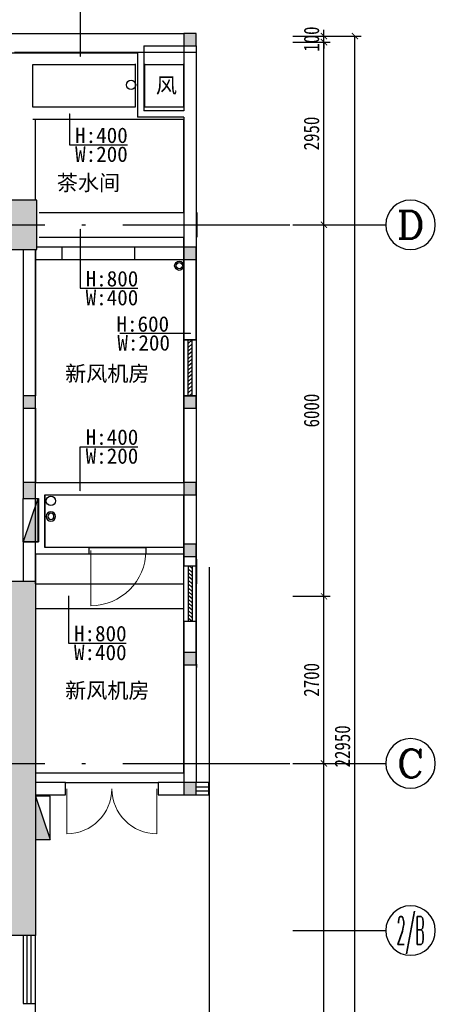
# Model space of a CAD drawing. Header units: millimetres. Extents: x -539149 to -534375, y 505028 to 505469.
# Tile 6 of 135: x -538730 to -538663, y 505209 to 505368. Entities that reach past the tile are written whole.
import ezdxf
from ezdxf.enums import TextEntityAlignment as Align

# ---------------------------------------------------------------- set-up
doc = ezdxf.new("R2010")
doc.units = ezdxf.units.MM
doc.header["$LTSCALE"] = 10
for name, pattern in [('ACAD_ISO03W100', [30, 12, -18]), ('CENTER2', [1.125, 0.75, -0.125, 0.125, -0.125]), ('DOTE', [2.42, 2, -0.2, 0.02, -0.2])]:
    doc.linetypes.add(name, pattern=pattern)
doc.layers.get('Defpoints').update_dxf_attribs({"color": 8})
for name, color, linetype in [('-排水立管', 41, 'Continuous'), ('-消火栓', 242, 'Continuous'), ('-雨水立管', 113, 'Continuous'), ('A-建筑-原墙体', 2, 'Continuous'), ('A-建筑-柱子、剪力墙', 251, 'Continuous'), ('A-建筑-窗户', 4, 'Continuous'), ('A-建筑-轴号', 3, 'Continuous'), ('A-建筑-轴线', 16, 'CENTER2'), ('AXIS_TEXT', 50, 'Continuous'), ('B-平面-尺寸', 8, 'Continuous'), ('B-平面-门', 4, 'Continuous'), ('B-平面-门洞线', 8, 'Continuous'), ('C-顶棚-梁位', 16, 'Continuous'), ('E-填充', 251, 'Continuous'), ('E-文本', 7, 'Continuous'), ('WINDOW', 12, 'Continuous'), ('水管', 8, 'Continuous')]:
    doc.layers.add(name, color=color, linetype=linetype)
doc.styles.add('_TCH_AXIS', font='COMPLEX', dxfattribs={"bigfont": 'GBCBIG'})
doc.styles.add('CCD_DIM', font='txt', dxfattribs={"width": 0.8})
doc.styles.add('COMPLEX', font='COMPLEX')
doc.styles.add('TXT', font='gbenor.shx', dxfattribs={"width": 0.7})
doc.styles.add('黑体', font='simhei.ttf')
doc.dimstyles.new('1-1', dxfattribs={"dimscale": 0, "dimtxt": 2.5, "dimasz": 1, "dimexe": 1, "dimexo": 1, "dimgap": 0.75, "dimtad": 1, "dimdec": 0, "dimrnd": 0.005, "dimzin": 0, "dimdsep": 46, "dimtxsty": 'CCD_DIM', "dimblk": 'ARCHTICK', "dimcen": 0.13, "dimclrd": 44, "dimclre": 44, "dimclrt": 50, "dimadec": 0, "dimazin": 0, "dimtfac": 1, "dimtdec": 0, "dimtix": 1, "dimtmove": 2, "dimatfit": 3, "dimldrblk": 'HBA_Leader_Dot', "dimfxl": 5, "dimfxlon": 1, "dimtvp": 1, "dimtolj": 1, "dimtzin": 0, "dimarcsym": 0})
doc.dimstyles.new('HAHD-1', dxfattribs={"dimtxt": 2.5, "dimasz": 2, "dimexe": 1, "dimexo": 0, "dimgap": 0.3, "dimtad": 1, "dimdec": 0, "dimzin": 0, "dimdsep": 46, "dimtxsty": 'TXT', "dimblk": 'DOTSMALL', "dimcen": 0.09, "dimclrd": 8, "dimclre": 8, "dimclrt": 256, "dimadec": 0, "dimazin": 0, "dimtfac": 1, "dimtdec": 0, "dimtix": 1, "dimtofl": 0, "dimtmove": 2, "dimatfit": 3, "dimldrblk": 'DOTSMALL', "dimfxl": 1, "dimtolj": 1, "dimtzin": 0, "dimarcsym": 0})

# ---------------------------------------------------------------- blocks, each defined once
blk = doc.blocks.new('梁位')
at = {"layer": 'C-顶棚-梁位', "linetype": 'ACAD_ISO03W100', "ltscale": 8}
for p, q in [((-535166.77, 505362.6, 0.07), (-535137.27, 505362.6, 0.07)), ((-535137.37, 505336.7, 0.07), (-535137.37, 505362.7, 0.07)), ((-535163.77, 505360.6, 0.07), (-535147.27, 505360.6, 0.07)), ((-535163.77, 505353.7, 0.07), (-535163.77, 505360.6, 0.07)), ((-535147.27, 505360.7, 0.07), (-535147.27, 505353.7, 0.07)), ((-535145.77, 505360.7, 0.07), (-535145.77, 505353.7, 0.07)), ((-535145.77, 505360.6, 0.07), (-535139.27, 505360.6, 0.07)), ((-535139.37, 505353.7, 0.07), (-535139.37, 505360.7, 0.07)), ((-535147.27, 505353.7, 0.07), (-535163.77, 505353.7, 0.07)), ((-535139.27, 505353.7, 0.07), (-535145.77, 505353.7, 0.07)), ((-535139.27, 505351.7, 0.07), (-535163.77, 505351.7, 0.07)), ((-535163.37, 505338.7, 0.07), (-535163.37, 505351.7, 0.07)), ((-535139.37, 505336.7, 0.07), (-535139.37, 505351.7, 0.07)), ((-535162.77, 505336.7, 0.07), (-535139.27, 505336.7, 0.07)), ((-535137.27, 505336.7, 0.07), (-535137.27, 505332.7, 0.07)), ((-535162.77, 505332.7, 0.07), (-535139.27, 505332.7, 0.07)), ((-535139.37, 505293.1, 0.07), (-535139.37, 505332.7, 0.07)), ((-535137.37, 505280.7, 0.07), (-535137.37, 505332.7, 0.07)), ((-535163.37, 505292.7, 0.07), (-535163.37, 505330.7, 0.07)), ((-535162.87, 505293.1, 0.07), (-535139.37, 505293.1, 0.07)), ((-535161.87, 505291.1, 0.07), (-535139.37, 505291.1, 0.07)), ((-535161.87, 505282.57, 0.07), (-535161.87, 505291.1, 0.07)), ((-535139.37, 505276.7, 0.07), (-535139.37, 505291.1, 0.07)), ((-535163.37, 505276.7, 0.07), (-535163.37, 505290.7, 0.07)), ((-535139.37, 505282.57, 0.07), (-535161.87, 505282.57, 0.07)), ((-535137.37, 505280.7, 0.07), (-535137.37, 505276.7, 0.07)), ((-535163.37, 505276.7, 0.07), (-535139.37, 505276.7, 0.07)), ((-535137.37, 505262.2, 0.07), (-535137.37, 505276.7, 0.07)), ((-535163.37, 505272.7, 0.07), (-535139.37, 505272.7, 0.07)), ((-535139.37, 505266.21, 0.07), (-535139.37, 505272.7, 0.07)), ((-535139.37, 505246.2, 0.07), (-535139.37, 505266.21, 0.07)), ((-535137.27, 505263.2, 0.07), (-535137.27, 505263.71, 0.07)), ((-535137.37, 505246.2, 0.07), (-535137.37, 505260.2, 0.07)), ((-535163.37, 505246.2, 0.07), (-535139.27, 505246.2, 0.07)), ((-535163.37, 505185.9, 0.07), (-535163.37, 505219.9, 0.07))]:
    blk.add_line(p, q, dxfattribs=at)
blk = doc.blocks.new('$TwtSys$00000434')
for p, q in [((-0.5, 0.5), (-0.5, -0.5)), ((-0.5, -0.5), (0.5, 0.5)), ((0.5, 0.5), (-0.5, 0.5)), ((0.5, -0.5), (0.5, 0.5)), ((-0.5, -0.5), (0.5, -0.5))]:
    blk.add_line(p, q)
blk.add_solid([(0.5, -0.5), (0.5, 0.5), (-0.5, -0.5)])
blk = doc.blocks.new('YL')
at = {"layer": '水管'}
for radius in [75, 50]:
    blk.add_circle((0, 0), radius, dxfattribs=at)
blk = doc.blocks.new('WL')
at = {"layer": '-排水立管'}
for radius in [75, 50]:
    blk.add_circle((0, 0), radius, dxfattribs=at)
blk = doc.blocks.new('_ArchTick')
at = {"color": 0, "linetype": 'ByBlock', "const_width": 0.15}
blk.add_lwpolyline([(-0.5, -0.5), (0.5, 0.5)], dxfattribs=at)
blk = doc.blocks.new('HBA_Leader_Dot')
at = {"color": 0, "linetype": 'ByBlock'}
blk.add_line((-5, 0), (-10, 0), dxfattribs=at)
at = {"color": 0, "linetype": 'ByBlock', "const_width": 5}
blk.add_lwpolyline([(-2.5, 0, 1), (2.5, 0, 1)], format="xyb", close=True, dxfattribs=at)
blk = doc.blocks.new('*D742')
at = {"layer": 'B-平面-尺寸', "color": 44, "lineweight": -2, "ltscale": 0.01, "transparency": 16777216}
for p, q in [((-535116.75, 505365.2), (-535116.75, 505366.2)), ((-535121.75, 505365.2), (-535115.75, 505365.2)), ((-535121.75, 505364.2), (-535115.75, 505364.2)), ((-535116.75, 505364.2), (-535116.75, 505365.2)), ((-535116.75, 505364.2), (-535116.75, 505363.2))]:
    blk.add_line(p, q, dxfattribs=at)
at = {"layer": 'Defpoints', "color": 0, "ltscale": 0.01, "transparency": 16777216}
for p in [(-535126.75, 505365.2), (-535126.75, 505364.2), (-535116.75, 505365.2)]:
    blk.add_point(p, dxfattribs=at)
at = {"layer": 'B-平面-尺寸', "color": 44, "lineweight": -2, "ltscale": 0.01, "transparency": 16777216}
for p, rotation in [((-535116.75, 505365.2), 270), ((-535116.75, 505364.2), 90)]:
    blk.add_blockref('_ArchTick', p, dxfattribs=dict(at, rotation=rotation))
at = {"layer": 'B-平面-尺寸', "color": 50, "ltscale": 0.01, "transparency": 16777216, "insert": (-535118.75, 505364.7), "char_height": 2.5, "attachment_point": 5, "rotation": 90, "style": 'CCD_DIM'}
blk.add_mtext('\\A1;100', dxfattribs=at)
blk = doc.blocks.new('_FZH')
at = {"layer": 'A-建筑-原墙体'}
blk.add_lwpolyline([(-0.5, -0.5), (0.5, -0.5), (0.5, 0.5), (-0.5, 0.5)], close=True, dxfattribs=at)
at = {"layer": 'A-建筑-柱子、剪力墙'}
blk.add_solid([(-0.5, -0.5), (0.5, -0.5), (-0.5, 0.5), (0.5, 0.5)], dxfattribs=at)
blk = doc.blocks.new('_AXISO')
blk.add_circle((0, 0), 0.5)
at = {"layer": 'AXIS_TEXT', "style": 'COMPLEX', "width": 1.041667}
blk.add_attdef('A', text='', height=0.56, dxfattribs=at).set_placement((-0.25, -0.28), (0.25, -0.28), align=Align.FIT)
blk = doc.blocks.new('_DOTSMALL')
at = {"color": 0, "linetype": 'ByBlock', "const_width": 0.5}
blk.add_lwpolyline([(-0.0625, 0, 1), (0.0625, 0, 1)], format="xyb", close=True, dxfattribs=at)
blk = doc.blocks.new('Q')
at = {"layer": 'E-填充', "ltscale": 0.01}
for points in [[(-535139.373, 505365.599), (-535139.373, 505363.599), (-535137.373, 505363.599), (-535137.373, 505365.599)], [(-535139.373, 505331.099), (-535139.373, 505329.099), (-535137.373, 505329.099), (-535137.373, 505331.099)], [(-535165.373, 505307.103), (-535165.373, 505305.103), (-535163.373, 505305.103), (-535163.373, 505307.103)], [(-535139.373, 505307.097), (-535139.373, 505305.097), (-535137.373, 505305.097), (-535137.373, 505307.097)], [(-535165.373, 505293.099), (-535165.373, 505290.499), (-535163.373, 505290.499), (-535163.373, 505293.099)], [(-535139.373, 505293.099), (-535139.373, 505291.099), (-535137.373, 505291.099), (-535137.373, 505293.099)], [(-535139.373, 505283.099), (-535139.373, 505281.099), (-535137.373, 505281.099), (-535137.373, 505283.099)], [(-535163.373, 505273.099), (-535163.373, 505277.099), (-535246.773, 505277.099), (-535246.773, 505273.099)], [(-535167.779, 505273.099), (-535167.767, 505219.899), (-535163.373, 505219.899), (-535163.386, 505273.099)], [(-535139.373, 505265.599), (-535139.373, 505263.599), (-535137.373, 505263.599), (-535137.373, 505265.599)], [(-535139.373, 505244.599), (-535139.373, 505242.599), (-535137.373, 505242.599), (-535137.373, 505244.599)]]:
    blk.add_hatch(color=256, dxfattribs=at).paths.add_polyline_path(points)
at = {"layer": 'A-建筑-原墙体', "ltscale": 0.01}
for p, q in [((-535169.773, 505365.599, 0.069), (-535146.273, 505365.599, 0.069)), ((-535146.273, 505365.599, 0.069), (-535139.373, 505365.599, 0.069)), ((-535139.373, 505365.599, 0.069), (-535139.373, 505363.599, 0.069)), ((-535137.373, 505365.599, 0.069), (-535139.373, 505365.599, 0.069)), ((-535137.373, 505363.599, 0.069), (-535137.373, 505365.599, 0.069)), ((-535169.773, 505362.499, 0.069), (-535146.873, 505362.499, 0.069)), ((-535146.873, 505362.499, 0.069), (-535146.873, 505352.099, 0.069)), ((-535145.873, 505363.599, 0.069), (-535145.873, 505353.099, 0.069)), ((-535145.873, 505363.599, 0.069), (-535139.373, 505363.599, 0.069)), ((-535139.373, 505363.599, 0.069), (-535139.373, 505353.099, 0.069)), ((-535139.373, 505363.599, 0.069), (-535137.373, 505363.599, 0.069)), ((-535137.373, 505363.599, 0.069), (-535137.373, 505352.599, 0.069)), ((-535139.373, 505353.099, 0.069), (-535145.873, 505353.099, 0.069)), ((-535139.373, 505352.099, 0.069), (-535146.873, 505352.099, 0.069)), ((-535139.373, 505352.099, 0.069), (-535139.373, 505331.099, 0.069)), ((-535137.373, 505352.599, 0.069), (-535137.373, 505331.099, 0.069)), ((-535165.373, 505330.699, 0.069), (-535165.373, 505307.103, 0.069)), ((-535163.373, 505330.699, 0.069), (-535163.373, 505307.103, 0.069)), ((-535159.073, 505331.099, 0.069), (-535163.173, 505331.099, 0.069)), ((-535159.073, 505329.099, 0.069), (-535159.073, 505331.099, 0.069)), ((-535139.373, 505331.099, 0.069), (-535147.373, 505331.099, 0.069)), ((-535147.373, 505331.099, 0.069), (-535147.373, 505329.099, 0.069)), ((-535139.373, 505331.099, 0.069), (-535139.373, 505329.099, 0.069)), ((-535137.373, 505331.099, 0.069), (-535139.373, 505331.099, 0.069)), ((-535137.373, 505329.099, 0.069), (-535137.373, 505331.099, 0.069)), ((-535163.373, 505329.099, 0.069), (-535159.073, 505329.099, 0.069)), ((-535147.373, 505329.099, 0.069), (-535139.373, 505329.099, 0.069)), ((-535139.373, 505329.099, 0.069), (-535139.373, 505316.097, 0.069)), ((-535139.373, 505329.099, 0.069), (-535137.373, 505329.099, 0.069)), ((-535137.373, 505316.097, 0.069), (-535137.373, 505329.099, 0.069)), ((-535139.373, 505316.097, 0.069), (-535137.373, 505316.097, 0.069)), ((-535165.373, 505307.103, 0.069), (-535165.373, 505305.103, 0.069)), ((-535163.373, 505307.103, 0.069), (-535165.373, 505307.103, 0.069)), ((-535163.373, 505305.103, 0.069), (-535163.373, 505307.103, 0.069)), ((-535139.373, 505307.097, 0.069), (-535139.373, 505305.097, 0.069)), ((-535137.373, 505307.097, 0.069), (-535139.373, 505307.097, 0.069)), ((-535137.373, 505305.097, 0.069), (-535137.373, 505307.097, 0.069)), ((-535165.373, 505305.103, 0.069), (-535163.373, 505305.103, 0.069)), ((-535165.373, 505305.103, 0.069), (-535165.373, 505293.099, 0.069)), ((-535163.373, 505305.103, 0.069), (-535163.373, 505293.099, 0.069)), ((-535139.373, 505305.097, 0.069), (-535137.373, 505305.097, 0.069)), ((-535139.373, 505305.097, 0.069), (-535139.373, 505293.099, 0.069)), ((-535137.373, 505305.097, 0.069), (-535137.373, 505293.099, 0.069)), ((-535165.373, 505293.099, 0.069), (-535165.373, 505290.499, 0.069)), ((-535163.373, 505293.099, 0.069), (-535165.373, 505293.099, 0.069)), ((-535163.373, 505293.099, 0.069), (-535162.373, 505293.099, 0.069)), ((-535163.373, 505290.499, 0.069), (-535163.373, 505293.099, 0.069)), ((-535162.373, 505293.099, 0.069), (-535139.373, 505293.099, 0.069)), ((-535139.373, 505293.099, 0.069), (-535139.373, 505291.099, 0.069)), ((-535137.373, 505293.099, 0.069), (-535139.373, 505293.099, 0.069)), ((-535137.373, 505291.099, 0.069), (-535137.373, 505293.099, 0.069)), ((-535161.873, 505291.099, 0.069), (-535161.873, 505282.573, 0.069)), ((-535161.873, 505291.099, 0.069), (-535139.373, 505291.099, 0.069)), ((-535139.373, 505291.099, 0.069), (-535139.373, 505283.099, 0.069)), ((-535139.373, 505291.099, 0.069), (-535137.373, 505291.099, 0.069)), ((-535137.373, 505291.099, 0.069), (-535137.373, 505283.099, 0.069)), ((-535165.373, 505290.499, 0.069), (-535163.373, 505290.499, 0.069)), ((-535163.373, 505290.499, 0.069), (-535162.873, 505290.499, 0.069)), ((-535162.873, 505290.499, 0.069), (-535162.873, 505283.499, 0.069)), ((-535165.373, 505283.499, 0.069), (-535162.873, 505283.499, 0.069)), ((-535165.373, 505283.499, 0.069), (-535165.373, 505277.099, 0.069)), ((-535139.373, 505283.099, 0.069), (-535139.373, 505281.099, 0.069)), ((-535137.373, 505283.099, 0.069), (-535139.373, 505283.099, 0.069)), ((-535137.373, 505281.099, 0.069), (-535137.373, 505283.099, 0.069)), ((-535163.373, 505281.573, 0.069), (-535161.873, 505281.573, 0.069)), ((-535163.373, 505281.573, 0.069), (-535163.373, 505277.099, 0.069)), ((-535154.711, 505282.573, 0.069), (-535161.873, 505282.573, 0.069)), ((-535161.873, 505281.573, 0.069), (-535154.711, 505281.573, 0.069)), ((-535154.711, 505281.573, 0.069), (-535154.711, 505282.573, 0.069)), ((-535139.373, 505282.573, 0.069), (-535145.535, 505282.573, 0.069)), ((-535145.535, 505282.573, 0.069), (-535145.535, 505281.573, 0.069)), ((-535145.535, 505281.573, 0.069), (-535139.373, 505281.573, 0.069)), ((-535139.373, 505281.099, 0.069), (-535137.373, 505281.099, 0.069)), ((-535139.373, 505281.099, 0.069), (-535139.373, 505279.599, 0.069)), ((-535137.373, 505279.599, 0.069), (-535137.373, 505281.099, 0.069)), ((-535163.373, 505277.099, 0.069), (-535185.773, 505277.099, 0.069)), ((-535163.373, 505277.099, 0.069), (-535163.373, 505243.599, 0.069)), ((-535139.373, 505270.599, 0.069), (-535139.373, 505265.599, 0.069)), ((-535137.373, 505265.599, 0.069), (-535137.373, 505270.599, 0.069)), ((-535139.373, 505265.599, 0.069), (-535139.373, 505263.599, 0.069)), ((-535137.373, 505265.599, 0.069), (-535139.373, 505265.599, 0.069)), ((-535137.373, 505263.599, 0.069), (-535137.373, 505265.599, 0.069)), ((-535139.373, 505263.599, 0.069), (-535137.373, 505263.599, 0.069)), ((-535139.373, 505263.599, 0.069), (-535139.373, 505244.599, 0.069)), ((-535137.373, 505263.599, 0.069), (-535137.373, 505244.599, 0.069)), ((-535158.529, 505244.599, 0.069), (-535163.373, 505244.599, 0.069)), ((-535163.373, 505243.599, 0.069), (-535163.373, 505219.899, 0.069)), ((-535158.529, 505242.599, 0.069), (-535158.529, 505244.599, 0.069)), ((-535139.373, 505244.599, 0.069), (-535143.529, 505244.599, 0.069)), ((-535143.529, 505244.599, 0.069), (-535143.529, 505242.599, 0.069)), ((-535139.373, 505244.599, 0.069), (-535139.373, 505242.599, 0.069)), ((-535137.373, 505244.599, 0.069), (-535139.373, 505244.599, 0.069)), ((-535137.373, 505242.599, 0.069), (-535137.373, 505244.599, 0.069)), ((-535163.373, 505242.599, 0.069), (-535158.529, 505242.599, 0.069)), ((-535143.529, 505242.599, 0.069), (-535139.373, 505242.599, 0.069)), ((-535139.373, 505242.599, 0.069), (-535137.373, 505242.599, 0.069)), ((-535163.373, 505219.899, 0.069), (-535167.773, 505219.899, 0.069))]:
    blk.add_line(p, q, dxfattribs=at)
at = {"layer": 'A-建筑-窗户', "ltscale": 0.01, "extrusion": (0, 0, -1)}
for p, q in [((-535137.373, 505316.097, 0.069), (-535139.373, 505316.097, 0.069)), ((-535139.373, 505316.097, 0.069), (-535139.373, 505307.097, 0.069)), ((-535138.707, 505307.097, 0.069), (-535138.707, 505316.097, 0.069)), ((-535138.04, 505316.097, 0.069), (-535138.707, 505315.52, 0.069)), ((-535138.04, 505315.485, 0.069), (-535138.707, 505314.908, 0.069)), ((-535138.04, 505314.873, 0.069), (-535138.707, 505314.297, 0.069)), ((-535138.04, 505307.097, 0.069), (-535138.04, 505316.097, 0.069)), ((-535137.373, 505316.097, 0.069), (-535137.373, 505307.097, 0.069)), ((-535138.04, 505314.262, 0.069), (-535138.707, 505313.685, 0.069)), ((-535138.04, 505313.65, 0.069), (-535138.707, 505313.073, 0.069)), ((-535138.04, 505313.038, 0.069), (-535138.707, 505312.461, 0.069)), ((-535138.04, 505312.426, 0.069), (-535138.707, 505311.849, 0.069)), ((-535138.04, 505311.814, 0.069), (-535138.707, 505311.237, 0.069)), ((-535138.04, 505311.202, 0.069), (-535138.707, 505310.625, 0.069)), ((-535138.04, 505310.59, 0.069), (-535138.707, 505310.013, 0.069)), ((-535138.04, 505309.978, 0.069), (-535138.707, 505309.401, 0.069)), ((-535138.04, 505309.366, 0.069), (-535138.707, 505308.789, 0.069)), ((-535138.04, 505308.754, 0.069), (-535138.707, 505308.177, 0.069)), ((-535139.373, 505307.097, 0.069), (-535137.373, 505307.097, 0.069)), ((-535138.04, 505308.142, 0.069), (-535138.707, 505307.565, 0.069)), ((-535138.04, 505307.53, 0.069), (-535138.54, 505307.097, 0.069))]:
    blk.add_line(p, q, dxfattribs=at)
at = {"layer": 'A-建筑-窗户', "ltscale": 0.01}
for p, q in [((-535139.373, 505279.599, 0.069), (-535137.373, 505279.599, 0.069)), ((-535139.373, 505279.599, 0.069), (-535137.373, 505279.599, 0.069)), ((-535139.373, 505270.599, 0.069), (-535139.373, 505279.599, 0.069)), ((-535138.707, 505279.599, 0.069), (-535138.707, 505270.599, 0.069)), ((-535138.04, 505278.554, 0.069), (-535138.707, 505279.131, 0.069)), ((-535138.04, 505277.942, 0.069), (-535138.707, 505278.519, 0.069)), ((-535138.04, 505279.166, 0.069), (-535138.54, 505279.599, 0.069)), ((-535138.04, 505279.599, 0.069), (-535138.04, 505270.599, 0.069)), ((-535137.373, 505270.599, 0.069), (-535137.373, 505279.599, 0.069)), ((-535138.04, 505277.33, 0.069), (-535138.707, 505277.907, 0.069)), ((-535138.04, 505276.718, 0.069), (-535138.707, 505277.295, 0.069)), ((-535138.04, 505276.106, 0.069), (-535138.707, 505276.683, 0.069)), ((-535138.04, 505275.494, 0.069), (-535138.707, 505276.071, 0.069)), ((-535138.04, 505274.882, 0.069), (-535138.707, 505275.459, 0.069)), ((-535138.04, 505274.27, 0.069), (-535138.707, 505274.847, 0.069)), ((-535138.04, 505273.658, 0.069), (-535138.707, 505274.235, 0.069)), ((-535138.04, 505273.046, 0.069), (-535138.707, 505273.623, 0.069)), ((-535138.04, 505272.434, 0.069), (-535138.707, 505273.011, 0.069)), ((-535138.04, 505271.822, 0.069), (-535138.707, 505272.399, 0.069)), ((-535138.04, 505271.211, 0.069), (-535138.707, 505271.787, 0.069)), ((-535137.373, 505270.599, 0.069), (-535139.373, 505270.599, 0.069)), ((-535137.373, 505270.599, 0.069), (-535139.373, 505270.599, 0.069)), ((-535138.04, 505270.599, 0.069), (-535138.707, 505271.176, 0.069)), ((-535135.373, 505244.599, 0.069), (-535137.373, 505244.599, 0.069)), ((-535137.373, 505243.932, 0.069), (-535135.373, 505243.932, 0.069)), ((-535137.373, 505243.265, 0.069), (-535135.373, 505243.265, 0.069)), ((-535135.373, 505242.599, 0.069), (-535135.373, 505244.599, 0.069)), ((-535137.373, 505242.599, 0.069), (-535135.373, 505242.599, 0.069)), ((-535165.373, 505219.899, 0.069), (-535165.373, 505208.899, 0.069)), ((-535164.707, 505208.899, 0.069), (-535164.707, 505219.899, 0.069)), ((-535164.04, 505208.899, 0.069), (-535164.04, 505219.899, 0.069)), ((-535163.373, 505208.899, 0.069), (-535163.373, 505219.899, 0.069)), ((-535165.373, 505208.899, 0.069), (-535163.373, 505208.899, 0.069))]:
    blk.add_line(p, q, dxfattribs=at)
at = {"layer": 'A-建筑-轴号', "ltscale": 0.01}
for p, q in [((-535121.751, 505334.699, 0.069), (-535106.751, 505334.699, 0.069)), ((-535121.751, 505247.699, 0.069), (-535106.751, 505247.699, 0.069)), ((-535121.751, 505220.699, 0.069), (-535106.751, 505220.699, 0.069))]:
    blk.add_line(p, q, dxfattribs=at)
at = {"layer": 'B-平面-门', "lineweight": 13, "ltscale": 0.01}
for p, q in [((-535154.436, 505282.073, 0.069), (-535154.436, 505273.172, 0.069)), ((-535158.304, 505243.599, 0.069), (-535158.304, 505236.324, 0.069)), ((-535143.754, 505243.599, 0.069), (-535143.754, 505236.324, 0.069))]:
    blk.add_line(p, q, dxfattribs=at)
for centre, radius, start, end in [((-535154.436, 505282.073, 0.069), 8.901, 270, 0), ((-535158.304, 505243.599, 0.069), 7.275, 270, 0), ((-535143.754, 505243.599, 0.069), 7.275, 180, 270)]:
    blk.add_arc(centre, radius, start, end, dxfattribs=at)
at = {"layer": 'B-平面-门洞线', "ltscale": 0.01}
for p, q in [((-535147.373, 505331.099, 0.069), (-535159.073, 505331.099, 0.069)), ((-535159.073, 505329.099, 0.069), (-535147.373, 505329.099, 0.069))]:
    blk.add_line(p, q, dxfattribs=at)
at = {"layer": 'B-平面-门洞线', "color": 8, "ltscale": 0.01}
for p, q in [((-535154.711, 505282.573, 0.069), (-535145.535, 505282.573, 0.069)), ((-535154.711, 505281.573, 0.069), (-535145.535, 505281.573, 0.069)), ((-535158.529, 505244.599, 0.069), (-535143.529, 505244.599, 0.069))]:
    blk.add_line(p, q, dxfattribs=at)
at = {"layer": 'WINDOW', "ltscale": 0.01}
blk.add_line((-535163.373, 505219.899, 0.069), (-535165.373, 505219.899, 0.069), dxfattribs=at)
at = {"layer": '水管', "ltscale": 0.01}
for centre in [(-535147.923, 505357.299, 0.069), (-535160.873, 505290.099, 0.069)]:
    blk.add_circle(centre, 0.75, dxfattribs=at)
at = {"layer": '-消火栓', "ltscale": 0.01, "yscale": 2.4}
for p, xscale, zscale, rotation in [((-535164.173, 505286.999, 0.069), -7.000000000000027, 7, 89.9999949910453), ((-535162.173, 505238.899, 0.069), 7.000000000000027, 7.000000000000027, 270.0000050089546)]:
    blk.add_blockref('$TwtSys$00000434', p, dxfattribs=dict(at, xscale=xscale, zscale=zscale, rotation=rotation))
at = {"layer": '-雨水立管', "ltscale": 0.01, "xscale": -0.00999975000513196, "yscale": 0.009999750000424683, "zscale": 0.01, "rotation": 304.4282512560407}
blk.add_blockref('YL', (-535160.873, 505287.599, 0.069), dxfattribs=at)
blk.add_blockref('YL', (-535160.873, 505287.599, 0.069), dxfattribs=at)
at = {"layer": 'A-建筑-原墙体', "ltscale": 0.01, "xscale": 8, "yscale": 8, "zscale": 8}
blk.add_blockref('_FZH', (-535167.173, 505334.699, 0.069), dxfattribs=at)
at = {"layer": 'A-建筑-轴号', "ltscale": 0.01}
ref = blk.add_blockref('_AXISO', (-535102.751, 505334.699, 0.069), dxfattribs=dict(at, xscale=-8, yscale=8, zscale=8))
ref.add_attrib('A', 'D', dxfattribs={"layer": 'AXIS_TEXT', "height": 4.525, "style": '_TCH_AXIS', "width": 1.235294}).set_placement((-535105.014, 505332.436, 0.069), (-535100.488, 505332.436, 0.069), align=Align.FIT)
ref = blk.add_blockref('_AXISO', (-535102.751, 505247.699, 0.069), dxfattribs=dict(at, xscale=-8, yscale=8, zscale=8))
ref.add_attrib('A', 'C', dxfattribs={"layer": 'AXIS_TEXT', "height": 4.525, "style": '_TCH_AXIS', "width": 1.4}).set_placement((-535105.014, 505245.436, 0.069), (-535100.488, 505245.436, 0.069), align=Align.FIT)
ref = blk.add_blockref('_AXISO', (-535102.751, 505220.699, 0.069), dxfattribs=dict(at, xscale=-8, yscale=8, zscale=8))
ref.add_attrib('A', '2/B', dxfattribs={"layer": 'AXIS_TEXT', "height": 4.5255, "style": '_TCH_AXIS', "width": 0.355932}).set_placement((-535105.014, 505218.436, 0.069), (-535100.488, 505218.436, 0.069), align=Align.FIT)
at = {"layer": '水管', "ltscale": 0.01, "xscale": 0.01, "yscale": 0.01, "zscale": 0.01}
blk.add_blockref('WL', (-535140.123, 505328.098, 0.069), dxfattribs=at)
at = {"layer": 'B-平面-尺寸', "ltscale": 0.01}
for p1, p2, distance in [((-535167.273, 505365.599, 0.069), (-535138.273, 505365.599, 0.069), 10), ((-535126.751, 505135.699, 0.069), (-535126.751, 505365.199, 0.069), -15), ((-535126.751, 505334.699, 0.069), (-535126.751, 505364.199, 0.069), -10), ((-535126.751, 505274.699, 0.069), (-535126.751, 505334.699, 0.069), -10), ((-535126.751, 505247.699, 0.069), (-535126.751, 505274.699, 0.069), -10), ((-535126.751, 505160.699, 0.069), (-535126.751, 505247.699, 0.069), -10)]:
    blk.add_aligned_dim(p1=p1, p2=p2, distance=distance, dimstyle='1-1', override={"dimscale": 1, "dimlfac": 100}, dxfattribs=at).render()
dim = blk.add_aligned_dim(p1=(-535126.751, 505364.199, 0.069), p2=(-535126.751, 505365.199, 0.069), distance=-10, dimstyle='1-1', override={"dimscale": 1, "dimlfac": 100}, dxfattribs=at)
dim.commit()
dim.dimension.update_dxf_attribs({"geometry": '*D742', "text_midpoint": (-535118.751, 505364.699, 0.069)})

msp = doc.modelspace()

# ---------------------------------------------------------------- linework, layer by layer
at = {"layer": 'A-建筑-原墙体', "color": 8, "ltscale": 0.01}
msp.add_lwpolyline([(-538699.273, 505279.376), (-538699.273, 505195.103), (-538692.638, 505193.614), (-538706.17, 505191.832), (-538699.273, 505190.644), (-538699.273, 505137.656)], dxfattribs=at)
at = {"layer": 'A-建筑-轴线', "linetype": 'DOTE', "ltscale": 3}
for p, q in [((-539076.273, 505334.699), (-538686.273, 505334.699)), ((-539076.273, 505247.699), (-538686.273, 505247.699))]:
    msp.add_line(p, q, dxfattribs=at)

# ---------------------------------------------------------------- block references
for name in ['Q', '梁位']:
    msp.add_blockref(name, (-3564, 0))

# ---------------------------------------------------------------- texts
at = {"layer": 'E-文本', "style": '黑体'}
for s, p in [('风', (-538706.21, 505357.2)), ('茶水间', (-538718.813, 505341.533)), ('新风机房', (-538715.756, 505310.725)), ('新风机房', (-538715.756, 505259.533))]:
    msp.add_text(s, height=2.5, dxfattribs=at).set_placement(p, align=Align.MIDDLE)
for s, p in [('H:400', (-538720.958, 505349.168)), ('W:200', (-538720.958, 505346.118)), ('H:800', (-538719.255, 505326)), ('W:400', (-538719.255, 505322.95)), ('H:600', (-538714.273, 505318.688)), ('W:200', (-538714.132, 505315.638)), ('H:400', (-538719.255, 505300.414)), ('W:200', (-538719.255, 505297.363)), ('H:800', (-538721.142, 505268.679)), ('W:400', (-538721.142, 505265.629))]:
    msp.add_text(s, height=2.5, dxfattribs=at).set_placement(p, align=Align.MIDDLE_LEFT)

# ---------------------------------------------------------------- leaders
at = {"layer": 'E-文本'}
for points in [[(-538720.097, 505361.905), (-538720.097, 505371.091), (-538710.759, 505371.091)], [(-538721.841, 505352.648), (-538721.841, 505347.612), (-538712.503, 505347.612)], [(-538720.137, 505333.995), (-538720.137, 505324.445), (-538710.8, 505324.445)], [(-538702.314, 505317.132), (-538708.542, 505317.132), (-538713.753, 505317.132)], [(-538720.137, 505291.736), (-538720.137, 505298.858), (-538710.8, 505298.858)], [(-538722.024, 505274.747), (-538722.024, 505267.123), (-538712.687, 505267.123)]]:
    msp.add_leader(points, dimstyle='HAHD-1', override={"dimscale": 0.117162}, dxfattribs=at)

doc.saveas('drawing.dxf')
